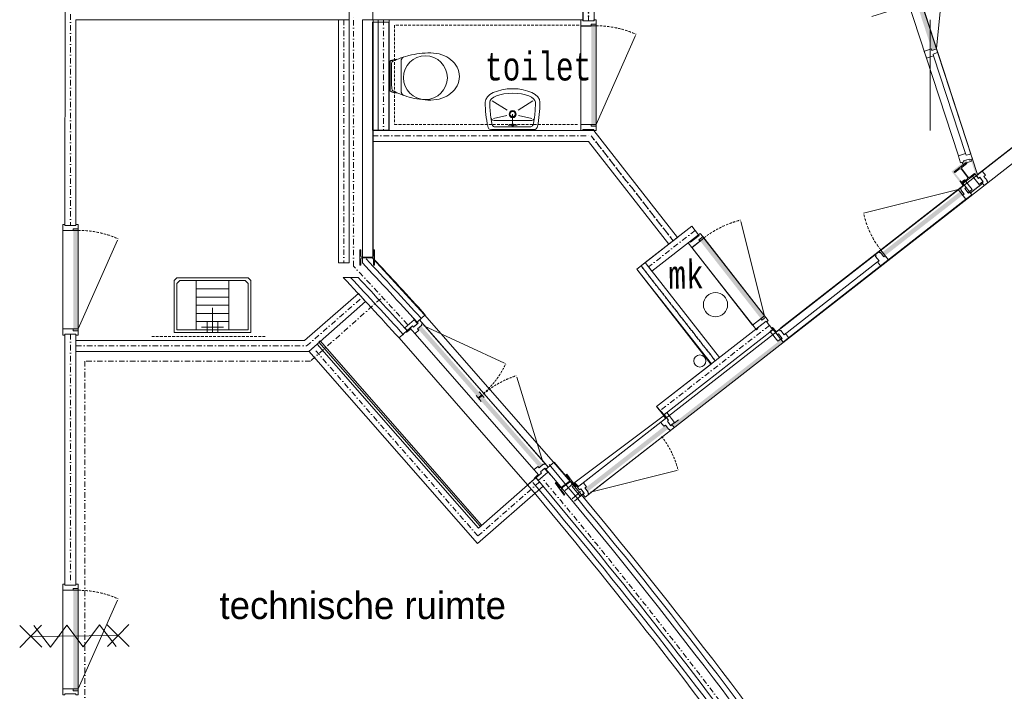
# Model space of a CAD drawing. Extents: x 0 to 84100, y 0 to 59400.
# Tile 10 of 15: x 45327 to 54334, y 26004 to 32150. Entities that reach past the tile are written whole.
import ezdxf

# ---------------------------------------------------------------- set-up
doc = ezdxf.new("R2010")
doc.units = 0
doc.header["$LTSCALE"] = 100
for name, pattern in [('DASHDOT', [1, 0.5, -0.25, 0, -0.25]), ('DASHED', [0.75, 0.5, -0.25]), ('HIDDEN', [0.375, 0.25, -0.125])]:
    doc.linetypes.add(name, pattern=pattern)
doc.layers.add('AL$1A---_ALGEMEEN', color=8, linetype='CONTINUOUS')
doc.layers.add('AL22----', color=7, linetype='CONTINUOUS')
doc.styles.add('BURO-025', font='burofont.shx', dxfattribs={"height": 250})
doc.styles.add('MONOTXT', font='MONOTXT')

# ---------------------------------------------------------------- blocks, each defined once
blk = doc.blocks.new('172005')
at = {"layer": 'AL$1A---_ALGEMEEN', "color": 0, "linetype": 'Continuous', "lineweight": 0}
for p, q in [((-50, 0), (-50, -100)), ((0, 0), (0, -225)), ((50, 0), (50, -100)), ((-150, -475), (-150, -25)), ((-100, -50), (100, -50)), ((150, -475), (150, -25)), ((-150, -100), (150, -100)), ((-150, -175), (150, -175)), ((-150, -250), (150, -250)), ((-150, -325), (150, -325)), ((-150, -400), (150, -400))]:
    blk.add_line(p, q, dxfattribs=at)
for points in [[(-350, -475), (-325, -500), (325, -500), (350, -475), (350, 0), (-350, 0)], [(-300, -475), (300, -475), (325, -450), (325, -25), (-325, -25), (-325, -450)]]:
    blk.add_lwpolyline(points, close=True, dxfattribs=at)
blk = doc.blocks.new('12004S')
at = {"layer": 'AL$1A---_ALGEMEEN', "color": 0, "linetype": 'Continuous', "lineweight": 0}
blk.add_line((0, 0), (902, 400), dxfattribs=at)
at = {"layer": 'AL$1A---_ALGEMEEN', "color": 0, "linetype": 'HIDDEN', "lineweight": 0}
blk.add_arc((2, 0), 1000, 0, 23.9625, dxfattribs=at)
blk = doc.blocks.new('12STPS')
at = {"layer": 'AL$1A---_ALGEMEEN', "color": 0, "linetype": 'Continuous', "lineweight": 0}
for p, q in [((-500.1, 500.6), (495.6, 499.4)), ((-500, -499.7), (495.5, -499.8))]:
    blk.add_line(p, q, dxfattribs=at)
blk = doc.blocks.new('*O48')
at = {"layer": 'AL$1A---_ALGEMEEN', "color": 0, "linetype": 'Continuous', "lineweight": 0}
for p, q in [((-69.5, -452), (-69.5, 452)), ((69.5, -469), (69.5, 469))]:
    blk.add_line(p, q, dxfattribs=at)
for points in [[(-69.5, 506), (-69.5, 452), (-67.5, 450), (24.5, 450), (24.5, 467), (52.5, 467), (53.5, 467), (53.5, 467), (67.5, 467), (69.5, 469), (69.5, 506), (50.5, 506), (50.5, 497), (-50.5, 497), (-50.5, 506)], [(-69.5, -506), (-69.5, -452), (-67.5, -450), (24.5, -450), (24.5, -467), (52.5, -467), (53.5, -467), (53.5, -467), (67.5, -467), (69.5, -469), (69.5, -506), (50.5, -506), (50.5, -497), (-50.5, -497), (-50.5, -506)]]:
    blk.add_lwpolyline(points, close=True, dxfattribs=at)
blk.add_solid([(66.5, 465), (26.5, 465), (66.5, -465), (26.5, -465)], dxfattribs=at)
blk = doc.blocks.new('*O49')
at = {"layer": 'AL$1A---_ALGEMEEN', "color": 0, "linetype": 'Continuous', "lineweight": 0}
for p, q in [((-69.5, 452), (-69.5, -454)), ((69.5, 469), (69.5, -471))]:
    blk.add_line(p, q, dxfattribs=at)
for points in [[(-69.5, 506), (-69.5, 452), (-67.5, 450), (24.5, 450), (24.5, 467), (52.5, 467), (53.5, 467), (53.5, 467), (67.5, 467), (69.5, 469), (69.5, 506), (50.5, 506), (50.5, 497), (-50.5, 497), (-50.5, 506)], [(-69.5, -508), (-69.5, -454), (-67.5, -452), (24.5, -452), (24.5, -469), (52.5, -469), (53.5, -469), (53.5, -469), (67.5, -469), (69.5, -471), (69.5, -508), (50.5, -508), (50.5, -499), (-50.5, -499), (-50.5, -508)]]:
    blk.add_lwpolyline(points, close=True, dxfattribs=at)
blk.add_solid([(66.5, -467), (26.5, -467), (66.5, 465), (26.5, 465)], dxfattribs=at)
blk = doc.blocks.new('13004S')
at = {"layer": 'AL$1A---_ALGEMEEN', "color": 0, "linetype": 'Continuous', "lineweight": 0}
blk.add_line((0, 0), (899, 400), dxfattribs=at)
at = {"layer": 'AL$1A---_ALGEMEEN', "color": 0, "linetype": 'HIDDEN', "lineweight": 0}
blk.add_arc((-1, 0), 1000, 359.9998, 23.9623, dxfattribs=at)
blk = doc.blocks.new('*O108')
at = {"layer": 'AL$1A---_ALGEMEEN', "color": 0, "linetype": 'DASHED', "lineweight": 0}
for p, q in [((-597.7, 763.4), (-543.6, 701.5)), ((678.6, -695.3), (624.4, -633.4))]:
    blk.add_line(p, q, dxfattribs=at)
at = {"layer": 'AL$1A---_ALGEMEEN', "color": 0, "linetype": 'Continuous', "lineweight": 0}
for p, q in [((626.1, -586.4), (-496.7, 696.8)), ((525.5, -644.5), (-567.7, 604.9))]:
    blk.add_line(p, q, dxfattribs=at)
for points in [[(-541.8, 695.2), (-572.1, 729.9), (-658.7, 654.2), (-637.6, 630.1), (-588, 673.6), (-578.7, 663.1)], [(-610.6, 653.6), (-567.7, 604.9), (-564.9, 604.5), (-530.9, 634.2), (-542.3, 646.9), (-504.6, 680), (-504.4, 681.4), (-507.5, 684.8), (-496.9, 694), (-496.7, 696.8), (-524.6, 728.7), (-547.3, 708.9), (-538, 698.4), (-578.7, 663.1), (-588, 673.6)], [(568.3, -693.4), (525.5, -644.5), (525.6, -641.7), (559.5, -611.9), (570.7, -624.7), (608.3, -591.9), (609.8, -592), (612.8, -595.4), (623.2, -586.2), (626.1, -586.4), (654, -618.3), (631.5, -638.1), (622.2, -627.6), (581.7, -663.1), (590.9, -673.6)], [(618.5, -630.8), (648.7, -665.5), (562.3, -741.3), (541.2, -717.1), (590.9, -673.6), (581.7, -663.1)]]:
    blk.add_lwpolyline(points, close=True, dxfattribs=at)
for points in [[(-610.6, 653.6), (-652.6, 616.9), (-599.9, 641.6), (-642.5, 609.8)], [(-509.2, 673.2), (-539.4, 646.7), (36.7, 49.3), (6.7, 23)], [(53.8, 29.7), (23.5, 3.4), (601, -595.7), (571, -621.9)], [(568.3, -693.4), (526.1, -730.3), (557.7, -681.3), (520.5, -719.1)]]:
    blk.add_solid(points, dxfattribs=at)
blk = doc.blocks.new('*O107')
at = {"layer": 'AL$1A---_ALGEMEEN', "color": 0, "linetype": 'Continuous', "lineweight": 0}
for p, q in [((39.8, -17.2), (-6.4, 35.5)), ((12, 16.1), (43.3, 43.5)), ((48.1, 36.6), (16.8, 9.2)), ((66.4, 17.1), (20.4, 69.7))]:
    blk.add_line(p, q, dxfattribs=at)
blk.add_blockref('*O108', (0, 0), dxfattribs=at)
blk = doc.blocks.new('*O110')
at = {"layer": 'AL$1A---_ALGEMEEN', "color": 0, "linetype": 'Continuous', "lineweight": 0}
for p, q in [((-69.5, -452), (-69.5, 452)), ((69.5, -469), (69.5, 469))]:
    blk.add_line(p, q, dxfattribs=at)
for points in [[(-69.5, 506), (-69.5, 452), (-67.5, 450), (24.5, 450), (24.5, 467), (52.5, 467), (53.5, 467), (53.5, 467), (67.5, 467), (69.5, 469), (69.5, 506), (50.5, 506), (50.5, 497), (-50.5, 497), (-50.5, 506)], [(-69.5, -506), (-69.5, -452), (-67.5, -450), (24.5, -450), (24.5, -467), (52.5, -467), (53.5, -467), (53.5, -467), (67.5, -467), (69.5, -469), (69.5, -506), (50.5, -506), (50.5, -497), (-50.5, -497), (-50.5, -506)]]:
    blk.add_lwpolyline(points, close=True, dxfattribs=at)
blk.add_solid([(66.5, 465), (26.5, 465), (66.5, -465), (26.5, -465)], dxfattribs=at)
blk = doc.blocks.new('*O109')
at = {"layer": 'AL$1A---_ALGEMEEN', "color": 0, "linetype": 'Continuous', "lineweight": 0}
blk.add_lwpolyline([(-113.2, -449.4), (-252.2, -449.4), (-252.2, 450.6), (-113.2, 450.6)], close=True, dxfattribs=at)
blk.add_blockref('*O110', (-182.7, 0), dxfattribs=at)
at = {"layer": 'AL$1A---_ALGEMEEN', "color": 0, "linetype": 'Continuous', "lineweight": 0, "xscale": 0.8999990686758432, "zscale": 0.8999990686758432, "rotation": 90}
for name, p, yscale in [('12004S', (-113.2, -449.4), -0.8999990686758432), ('12STPS', (-182.7, 0.6), 0.1390001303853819)]:
    blk.add_blockref(name, p, dxfattribs=dict(at, yscale=yscale))
blk = doc.blocks.new('*O113')
at = {"layer": 'AL$1A---_ALGEMEEN', "color": 0, "linetype": 'DASHED', "lineweight": 0}
for p, q in [((396.8, 452.2), (332, 401.6)), ((-534.9, -275.6), (-470, -225))]:
    blk.add_line(p, q, dxfattribs=at)
at = {"layer": 'AL$1A---_ALGEMEEN', "color": 0, "linetype": 'Continuous', "lineweight": 0}
for p, q in [((-475.6, -125.6), (236.9, 431.1)), ((-423.2, -229.3), (324.7, 355))]:
    blk.add_line(p, q, dxfattribs=at)
for points in [[(288, 471.1), (236.9, 431.1), (236.4, 428.3), (264.1, 392.7), (277.5, 403.3), (308.3, 363.8), (309.7, 363.6), (313.3, 366.4), (321.9, 355.4), (324.7, 355), (358.1, 381.1), (339.7, 404.9), (328.6, 396.1), (295.6, 438.7), (306.6, 447.4)], [(325.6, 400.2), (362, 428.5), (291.2, 519.2), (265.9, 499.5), (306.6, 447.4), (295.6, 438.7)], [(-467, -219.1), (-503.4, -247.4), (-574.3, -156.9), (-548.9, -137.2), (-508.3, -189.2), (-497.3, -180.6)], [(-526.8, -165.6), (-475.6, -125.6), (-472.7, -125.9), (-445, -161.3), (-458.3, -171.8), (-427.7, -211.2), (-427.9, -212.7), (-431.5, -215.5), (-422.8, -226.4), (-423.2, -229.3), (-456.6, -255.4), (-475.1, -231.8), (-464.1, -223.1), (-497.3, -180.6), (-508.3, -189.2)]]:
    blk.add_lwpolyline(points, close=True, dxfattribs=at)
for points in [[(288, 471.1), (253.6, 515.2), (275.4, 461.2), (245.9, 505.4)], [(302.6, 369.5), (278, 401.2), (-431, -203.7), (-455.6, -172.2)], [(-526.8, -165.6), (-561.3, -121.4), (-514.2, -155.7), (-549.9, -116.4)]]:
    blk.add_solid(points, dxfattribs=at)
at = {"layer": 'AL$1A---_ALGEMEEN', "color": 0, "linetype": 'Continuous', "lineweight": 0, "xscale": 0.8267566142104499, "yscale": -0.8267566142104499, "zscale": 0.8267550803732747, "rotation": 37.99991655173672}
blk.add_blockref('13004S', (-407.6, -209.3), dxfattribs=at)
blk = doc.blocks.new('*O115')
at = {"layer": 'AL$1A---_ALGEMEEN', "color": 0, "linetype": 'Continuous', "lineweight": 0}
for p, q in [((343.5, -326.8), (-234, 412.4)), ((223.5, -399), (-333, 313.4))]:
    blk.add_line(p, q, dxfattribs=at)
for points in [[(-366.3, 355.9), (-333, 313.4), (-330.2, 313), (-257.7, 369.7), (-268.2, 383.1), (-246.1, 400.3), (-245.4, 400.9), (-245.4, 400.9), (-234.3, 409.6), (-234, 412.4), (-256.8, 441.5), (-271.7, 429.8), (-266.2, 422.7), (-345.8, 360.5), (-351.3, 367.6)], [(256.8, -441.5), (223.5, -399), (223.9, -396.2), (296.4, -339.5), (306.8, -352.9), (328.9, -335.7), (329.7, -335.1), (329.7, -335.1), (340.7, -326.4), (343.5, -326.8), (366.3, -355.9), (351.3, -367.6), (345.8, -360.6), (266.2, -422.7), (271.7, -429.8)]]:
    blk.add_lwpolyline(points, close=True, dxfattribs=at)
blk.add_solid([(-233.9, 407.4), (-265.4, 382.7), (338.7, -325.5), (307.2, -350.1)], dxfattribs=at)
blk = doc.blocks.new('*O114')
at = {"layer": 'AL$1A---_ALGEMEEN', "color": 0, "linetype": 'Continuous', "lineweight": 0}
blk.add_lwpolyline([(187.4, -423.8), (77.9, -509.4), (-476.2, 199.8), (-366.6, 285.4)], close=True, dxfattribs=at)
at = {"layer": 'AL$1A---_ALGEMEEN', "color": 0, "linetype": 'Continuous', "lineweight": 0, "xscale": 0.8999990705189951, "zscale": 0.8999990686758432, "rotation": 128.0000975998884}
for name, p, yscale in [('12004S', (187.4, -423.8), -0.8999990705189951), ('12STPS', (-144.4, -112), 0.1389982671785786)]:
    blk.add_blockref(name, p, dxfattribs=dict(at, yscale=yscale))
at = {"layer": 'AL$1A---_ALGEMEEN', "color": 0, "linetype": 'Continuous', "lineweight": 0}
blk.add_blockref('*O115', (-144, -112.5), dxfattribs=at)
blk = doc.blocks.new('*O116')
at = {"layer": 'AL$1A---_ALGEMEEN', "color": 0, "linetype": 'Continuous', "lineweight": 0}
for p, q in [((-753.2, -746.3), (906.3, 550.3)), ((-735.5, -732.4), (887, 535.2)), ((887, 535.2), (20.6, 318.6)), ((-665.3, -822.2), (958.8, 446.6)), ((-665.3, -822.2), (957.2, 445.4)), ((148.2, -127.1), (-706.1, -794.4))]:
    blk.add_line(p, q, dxfattribs=at)
for points in [[(939.8, 576.5), (1010, 486.7), (957.2, 445.4), (887, 535.2)], [(1010, 486.7), (958.8, 446.6), (956, 447), (928.3, 482.4), (941.7, 492.9), (910.9, 532.3), (911.1, 533.7), (914.6, 536.5), (906, 547.5), (906.3, 550.3), (939.8, 576.5), (958.3, 552.9), (947.3, 544.2), (980.5, 501.7), (991.5, 510.3)], [(977.4, 505.6), (1013.7, 533.9), (942.9, 624.6), (917.7, 604.9), (958.3, 552.9), (947.3, 544.2)], [(177.8, -18.9), (248, -108.7), (-716.5, -862.3), (-786.7, -772.4)], [(246.4, -109.9), (178.7, -162.9), (175.9, -162.5), (148.2, -127.1), (161.5, -116.6), (130.8, -77.2), (130.9, -75.8), (134.5, -73), (125.9, -62), (126.2, -59.2), (158.5, -33.9), (161.3, -34.3), (169.9, -45.3), (173.1, -42.9), (174.9, -42.7), (205.7, -82.1), (219.1, -71.7), (246.8, -107.1)], [(-727, -826.1), (-763.3, -854.4), (-834.1, -763.8), (-808.9, -744.1), (-768.2, -796.1), (-757.2, -787.4)], [(-716.5, -862.3), (-665.3, -822.2), (-665, -819.4), (-692.7, -784), (-706.1, -794.4), (-736.8, -755), (-738.2, -754.9), (-741.8, -757.6), (-750.4, -746.6), (-753.2, -746.3), (-786.7, -772.4), (-768.2, -796.1), (-757.2, -787.4), (-724, -830), (-735, -838.6)]]:
    blk.add_lwpolyline(points, close=True, dxfattribs=at)
at = {"layer": 'AL$1A---_ALGEMEEN', "color": 0, "linetype": 'HIDDEN', "lineweight": 0, "extrusion": (0, 0, -1)}
blk.add_arc((-829.4, 490.2), 826.8, 322, 348.02247, dxfattribs=at)
at = {"layer": 'AL$1A---_ALGEMEEN', "color": 0, "linetype": 'Continuous', "lineweight": 0}
for points in [[(939.8, 576.5), (905.4, 620.6), (927.2, 566.6), (897.7, 610.9)], [(914.2, 524.8), (938.9, 493.3), (181.4, -47.8), (206, -79.3)], [(-786.7, -772.4), (-821.2, -728.3), (-774.1, -762.6), (-809.9, -723.3)]]:
    blk.add_solid(points, dxfattribs=at)
blk = doc.blocks.new('*O118')
at = {"layer": 'AL$1A---_ALGEMEEN', "color": 0, "linetype": 'Continuous', "lineweight": 0}
for p, q in [((-186, 75.7), (-50.2, -9.3)), ((185.8, 75.9), (50.1, -9.1)), ((-190.1, -130.1), (-200.1, -71.9)), ((-174.4, -84.8), (-52.4, -57.7)), ((0.1, -164.8), (0.2, -44.5)), ((174.4, -84.8), (52.4, -57.9)), ((190.3, -130.2), (199.8, -71.8)), ((-170.1, -104.1), (162.1, -104.1)), ((-154.5, -162.5), (154.7, -162.3)), ((-41.7, -145.7), (41.7, -146.1)), ((-193.7, -187.2), (193.7, -187.2))]:
    blk.add_line(p, q, dxfattribs=at)
for centre, radius in [((0, -44.6), 32.5), ((0, -44.6), 24.2), ((0, -145.9), 10.6)]:
    blk.add_circle(centre, radius, dxfattribs=at)
for centre, start, end in [((-166.1, -70.4), 184.04379, 263.32984), ((166.1, -70.3), 263.32983, 357.41772), ((-193.6, -153.5), 184.04379, 269.99761), ((-156.3, -128.8), 182.59821, 273.50672), ((156.3, -128.8), 263.32983, 357.41772), ((193.6, -153.4), 270.01832, 355.97214)]:
    blk.add_arc(centre, 33.9, start, end, dxfattribs=at)
for major_axis, ratio, start_param, end_param in [((-250, 0), 0.493, 3.141593, 6.283185), ((-208.3, 0), 0.3916, 3.141593, 6.283185), ((0.1, -532.9), 0.469111, 4.712389, 5.138491), ((0.1, -491.3), 0.424083, 4.712389, 4.994837), ((0.1, -491.3), 0.424083, 1.289804, 1.570796), ((0.1, -532.9), 0.469111, 1.144694, 1.570796)]:
    blk.add_ellipse((0, 64.2), major_axis=major_axis, ratio=ratio, start_param=start_param, end_param=end_param, dxfattribs=at)
blk = doc.blocks.new('*O119')
at = {"layer": 'AL$1A---_ALGEMEEN', "color": 0, "linetype": 'Continuous', "lineweight": 0}
for points in [[(-397.6, 492.7), (-247.6, 492.7), (-247.6, -492.8), (-397.6, -492.8), (-397.6, 492.7)], [(135.6, -219.2), (110, -218.9), (84.5, -217.4), (59.2, -215), (34.2, -211.9), (9.5, -207.7), (-14.6, -203.1), (-38.3, -197.6), (-61.5, -191.8), (-83.7, -185.1), (-105.3, -178.1), (-126, -170.8), (-145.8, -163.2), (-164.4, -155.3), (-182.1, -147), (-198.9, -138.8), (-214.1, -130.3), (-215.6, -128.8), (-217.1, -126), (-218.3, -122.1), (-219.3, -117.2), (-220.2, -111.4), (-220.8, -104.7), (-221.4, -97.1), (-221.7, -88.5), (-222, -79.7), (-222.3, -69.7), (-222.3, -59.3), (-222.3, -48.3), (-222.6, -36.8), (-222.6, -24.6), (-222.6, 0.7), (-222.6, 13.5), (-222.6, 26), (-222.6, 37.9), (-222.9, 49.8), (-222.9, 60.7), (-223.2, 71.4), (-223.2, 81.1), (-223.2, 90.6), (-222.9, 98.8), (-222.6, 106.4), (-222.3, 113.4), (-221.7, 119.2), (-220.8, 124.1), (-219.9, 127.7), (-217.4, 132), (-209.5, 136), (-193.4, 144.2), (-176, 152.1), (-157.4, 159.7), (-138.2, 166.7), (-117.8, 173.7), (-96.5, 180.1), (-74.6, 186.2), (-63.3, 189), (-40.1, 194.1), (-16.7, 199), (7.7, 203), (32.7, 206.3), (57.9, 209.1), (83.5, 211.2), (109.4, 212.4), (135.6, 213), (162.4, 211.8), (188.3, 208.5), (213.6, 203.3), (237.4, 196), (260.5, 186.8), (281.8, 175.9), (302.3, 163.4), (320.8, 149.7), (337.6, 134.1), (352.8, 117.7), (365.9, 99.7), (377.2, 80.8), (386, 61), (392.4, 40.3), (397.6, -2.9), (396.4, -25.2), (392.4, -46.8), (386, -67.5), (377.2, -87.3), (365.9, -106.2), (352.8, -123.9), (337.6, -140.6), (320.8, -155.9), (302.3, -169.9), (281.8, -182.4), (260.5, -193.3), (237.4, -202.5), (213.6, -209.8), (188.3, -215), (135.6, -219.2), (135.6, -219.2)], [(-172.7, -152.5), (-177.8, -151.9), (-183, -151.3), (-187.9, -150.7), (-192.5, -149.8), (-197, -149.2), (-201.6, -148.6), (-205.9, -147.6), (-209.8, -146.7), (-213.8, -145.8), (-217.4, -144.9), (-220.8, -144), (-224.1, -142.8), (-227.2, -141.9), (-229.9, -140.6), (-235.4, -137.6), (-236.3, 137.5), (-233.9, 139), (-231.1, 140.5), (-228.4, 142.1), (-225.1, 143.3), (-221.4, 144.5), (-217.7, 145.7), (-213.8, 146.6), (-209.8, 147.8), (-205.3, 148.8), (-201, 149.4), (-196.4, 150.3), (-191.8, 151.2), (-187.3, 151.8), (-182.4, 152.7), (-173.3, 154.5)], [(-111.7, -175.7), (-115.1, -174.1), (-118.1, -172.3), (-120.9, -170.2), (-123.6, -167.7), (-125.7, -165.3), (-127.6, -162.6), (-129.4, -159.5), (-130.9, -156.5), (-131.8, -153.4), (-133.1, -150.1), (-133.7, -147), (-134.3, -143.7), (-134.9, -140.3), (-135.2, -137), (-135.5, -130.3), (-135.5, 132), (-135.2, 134.7), (-135.2, 138.1), (-134.9, 141.1), (-134.6, 144.2), (-134, 147.2), (-133.4, 150.3), (-132.4, 153), (-131.2, 156.1), (-130, 158.8), (-128.5, 161.6), (-126.4, 164.3), (-124.2, 166.7), (-121.5, 169.2), (-118.7, 171.3), (-111.7, 175.6)]]:
    blk.add_lwpolyline(points, dxfattribs=at)
blk = doc.blocks.new('*O126')
at = {"layer": 'AL$1A---_ALGEMEEN', "color": 0, "linetype": 'Continuous', "lineweight": 0}
for p, q in [((256, -962.7), (-997.2, 2889.2)), ((-290.1, 936.6), (-930.9, 2908.6)), ((369.7, -943.6), (-894, 2940.6)), ((54.7, 20.5), (146.9, 902.1)), ((54.7, 20.5), (-223.3, 876.5)), ((-202.5, 417.9), (227.4, 555.4)), ((-534.5, 311.6), (-398.6, 355.1)), ((321.6, -941.4), (29.4, -46.8))]:
    blk.add_line(p, q, dxfattribs=at)
for points in [[(-1017.3, 2951), (-997.2, 2889.2), (-994.7, 2887.9), (-930.9, 2908.6), (-936.2, 2924.8), (-909.6, 2933.4), (-895.3, 2938), (-894, 2940.6), (-908.8, 2986.2), (-937.4, 2977), (-934.6, 2968.4), (-986, 2951.7), (-988.7, 2960.3)], [(-355.1, 913.4), (-335.6, 853.5), (-333.1, 852.2), (-269.4, 872.9), (-274.6, 889), (-248, 897.7), (-233.7, 902.3), (-232.4, 904.8), (-241.4, 932.4), (-243.9, 933.7), (-284.8, 920.4), (-290.1, 936.6), (-353.8, 915.9)], [(-36.9, -66.2), (-56.3, -6.3), (-55, -3.8), (8.7, 16.9), (13.9, 0.7), (40.6, 9.4), (54.8, 14), (57.3, 12.7), (66.3, -14.8), (65, -17.4), (24.1, -30.7), (29.4, -46.8), (-34.3, -67.5)], [(276.7, -1026.4), (256.6, -964.6), (257.9, -962.1), (321.6, -941.4), (326.9, -957.5), (353.5, -948.9), (367.8, -944.2), (370.3, -945.5), (385.1, -991.2), (356.6, -1000.5), (353.8, -991.9), (302.4, -1008.6), (305.2, -1017.1)], [(291, -1021.8), (296.4, -1038.4), (376.3, -1012.5), (370.8, -995.8), (356.6, -1000.5), (353.8, -991.9), (302.4, -1008.6), (305.2, -1017.1)]]:
    blk.add_lwpolyline(points, close=True, dxfattribs=at)
at = {"layer": 'AL$1A---_ALGEMEEN', "color": 0, "linetype": 'HIDDEN', "lineweight": 0, "extrusion": (0, 0, -1)}
blk.add_arc((-54.7, 20.5), 900, 72.005, 95.96749, dxfattribs=at)
at = {"layer": 'AL$1A---_ALGEMEEN', "color": 0, "linetype": 'Continuous', "lineweight": 0}
blk.add_solid([(-272.1, 887.8), (-234.1, 900.1), (15.2, 3.3), (53.3, 15.6)], dxfattribs=at)

msp = doc.modelspace()

# ---------------------------------------------------------------- linework, layer by layer
at = {"layer": 'AL$1A---_ALGEMEEN', "linetype": 'Continuous', "lineweight": 0}
for p, q in [((50426.4, 27868.1), (59875.4, 35250.5)), ((50499.6, 27780.6), (59945.6, 35160.7)), ((48341.1, 34075.1), (48341.1, 32149.2)), ((50480.9, 32858.3), (50480.9, 32138.3)), ((50580.9, 32858.3), (50580.9, 32138.3)), ((45741.9, 32249.2), (45741.3, 30267.4)), ((48556.1, 32248), (48556.1, 32148)), ((50479.2, 32248), (50479.2, 32148)), ((45841.9, 32149.2), (45841.3, 30267.4)), ((48341.1, 32149.2), (45841.9, 32149.2)), ((48242, 32149.4), (48242, 29925)), ((48242, 32149.4), (48342, 32149.4)), ((48342, 32149.4), (48342, 29925)), ((50479.2, 32148), (48556.1, 32148)), ((48606.1, 32148), (48606.1, 31136)), ((48606.1, 32148), (48706.1, 32148)), ((48706.1, 32148), (48706.1, 31136)), ((50480.9, 32138.3), (50580.9, 32138.3)), ((53656.1, 32148), (53656.1, 31136)), ((48556.1, 31136), (50579.9, 31136)), ((48556.1, 31036), (48556.1, 31136)), ((48606.1, 31136), (48706.1, 31136)), ((50579.9, 31136), (51344, 30157.9)), ((50580.4, 31135.3), (51344, 30157.9)), ((48556.1, 31036), (50531.1, 31036)), ((50531.1, 31036), (51265.2, 30096.3)), ((53986.3, 30841.6), (53875, 30756.9)), ((53947.5, 30801.4), (53991.5, 30834.8)), ((53991.5, 30834.8), (53986.3, 30841.6)), ((53875, 30756.9), (53880.1, 30750.1)), ((53880.1, 30750.1), (53924.1, 30783.6)), ((53924.1, 30783.6), (53924.1, 30783.6)), ((53940.9, 30781.3), (53941.1, 30781.3)), ((53941.1, 30781.3), (53996.7, 30708)), ((54001.1, 30711.6), (53945.3, 30784.6)), ((53947.6, 30801.4), (53947.5, 30801.4)), ((53955.6, 30651), (54067, 30735.8)), ((54061.9, 30742.7), (54018, 30709.2)), ((54067, 30735.8), (54061.9, 30742.7)), ((53994.4, 30691.4), (53950.4, 30658)), ((53950.4, 30658), (53955.6, 30651)), ((53994.4, 30691.3), (53994.4, 30691.4)), ((53996.7, 30708), (53996.6, 30708.1)), ((54001, 30711.4), (54001.1, 30711.6)), ((54018, 30709.2), (54017.8, 30709.1)), ((54135.2, 30650.5), (54021.6, 30561.8)), ((45741.3, 30267.4), (45841.3, 30267.4)), ((51475.7, 30260.8), (51049.4, 29927.7)), ((51537.3, 30182), (51111, 29848.9)), ((51475.7, 30260.8), (51537.3, 30182)), ((51265.2, 30096.3), (51344, 30157.9)), ((48439.9, 30043.2), (48439.9, 29903.2)), ((48448.4, 30043.2), (48439.9, 30043.2)), ((48448.4, 29987.9), (48448.4, 30043.2)), ((48572.9, 30043.2), (48564.4, 30043.2)), ((48564.4, 30043.2), (48564.4, 29987.9)), ((48572.9, 29903.2), (48572.9, 30043.2)), ((48242, 29925), (48342, 29925)), ((48448.4, 29988), (48448.4, 29987.9)), ((48448.4, 29958.4), (48448.4, 29958.5)), ((48448.4, 29903.2), (48448.4, 29958.4)), ((48460.4, 29975.9), (48460.4, 29976)), ((48552.4, 29975.9), (48460.4, 29975.9)), ((48460.4, 29970.5), (48460.4, 29970.4)), ((48460.4, 29970.4), (48552.4, 29970.4)), ((48552.4, 29976), (48552.4, 29975.9)), ((48552.4, 29970.4), (48552.4, 29970.5)), ((48564.4, 29987.9), (48564.4, 29988)), ((48564.4, 29958.5), (48564.4, 29958.4)), ((48564.4, 29958.4), (48564.4, 29903.2)), ((50971.4, 29866.8), (51050.2, 29928.4)), ((51049.4, 29927.7), (51111, 29848.9)), ((51050.2, 29928.4), (51729.3, 29059.2)), ((48439.9, 29903.2), (48448.4, 29903.2)), ((48564.4, 29903.2), (48572.9, 29903.2)), ((50971.4, 29866.8), (51650.5, 28997.6)), ((48423.4, 29790.7), (48286.6, 29790.7)), ((47933.1, 29214), (48425.2, 29644.5)), ((48491, 29569.3), (48425.2, 29644.5)), ((47970.7, 29114), (48491, 29569.3)), ((49036, 29449.8), (48962, 29382.6)), ((48984.2, 29402.8), (50162.8, 28055.8)), ((52154.8, 29391.6), (51153.9, 28609.7)), ((52154.8, 29391.6), (52216.4, 29312.8)), ((48871.2, 29304.2), (48797.1, 29236.9)), ((52216.4, 29312.8), (51215.5, 28530.9)), ((45741.3, 29273), (45741.1, 26975.2)), ((45741.3, 29273), (45841.3, 29273)), ((45841.3, 29273), (45841.1, 26975.2)), ((45841.9, 29214.2), (47933.1, 29214)), ((45841.9, 29114.2), (45841.9, 29214.2)), ((48797.1, 29236.9), (49973.5, 27892.5)), ((45841.9, 29114.2), (47970.7, 29114)), ((49513.8, 27355), (47973, 29116)), ((49523.2, 27496), (48048.2, 29181.8)), ((51650.5, 28997.6), (51729.3, 29059.2)), ((51153.9, 28609.7), (51215.5, 28530.9)), ((50216.3, 28100.9), (50139.9, 28036.5)), ((49523.2, 27496), (50050, 27957)), ((50050, 27957), (49973.5, 27892.5)), ((50115.8, 27881.8), (50050, 27957)), ((50354.7, 27923.1), (50280.9, 27868.3)), ((50331.1, 27989.4), (50324.3, 27984.4)), ((50324.3, 27984.4), (50357.3, 27940)), ((50414.6, 27877.2), (50331.1, 27989.4)), ((50354.8, 27923.3), (50354.7, 27923.1)), ((50357.3, 27940), (50357.2, 27940.1)), ((49513.8, 27355), (50115.8, 27881.8)), ((50231.3, 27915.1), (50224.3, 27910)), ((50224.3, 27910), (50307.9, 27797.7)), ((50264.3, 27870.8), (50231.3, 27915.1)), ((50264.1, 27870.8), (50264.3, 27870.8)), ((50280.9, 27868.3), (50280.9, 27868.4)), ((50281.8, 27847), (50281.7, 27847.2)), ((50314.8, 27802.7), (50281.8, 27847)), ((50284.2, 27864), (50284.4, 27863.9)), ((50284.4, 27863.9), (50358, 27918.8)), ((50393.2, 27907.6), (50317.6, 27842.1)), ((50358, 27918.8), (50358, 27918.9)), ((50374.8, 27916.4), (50374.8, 27916.4)), ((50374.8, 27916.4), (50407.7, 27872.1)), ((50407.7, 27872.1), (50414.6, 27877.2)), ((50307.9, 27797.7), (50314.8, 27802.7)), ((50457.5, 27831), (50381.9, 27765.5)), ((50476.7, 27808), (50401.6, 27742.8)), ((45741.1, 26975.2), (45841.1, 26975.2)), ((45528.6, 26407.5), (45326.9, 26605.9)), ((45328.7, 26406), (45526.8, 26607.6)), ((46328.6, 26414.4), (46126.9, 26612.8)), ((46128.7, 26412.8), (46326.8, 26614.4)), ((46227.7, 26513.6), (45427.7, 26506.8))]:
    msp.add_line(p, q, dxfattribs=at)
at = {"layer": 'AL$1A---_ALGEMEEN', "linetype": 'DASHDOT', "lineweight": 0}
for p, q in [((50530.9, 32138.3), (50530.9, 32858.3)), ((50530.9, 32858.3), (50530.9, 32138.3)), ((45791.9, 32199.2), (45791.3, 30267.4)), ((48382, 29893.6), (48382, 32179.2)), ((48292, 32149.4), (48292, 29925)), ((48656.1, 32148), (48656.1, 31136)), ((48656.1, 32148), (48656.1, 31136)), ((48556.1, 31086), (50555.5, 31086)), ((51304.6, 30127.1), (50555.5, 31086)), ((50555.5, 31086), (51304.6, 30127.1)), ((51506.5, 30221.4), (51080.2, 29888.3)), ((51689.9, 29028.4), (51010.8, 29897.6)), ((51010.8, 29897.6), (51689.9, 29028.4)), ((47951.9, 29164), (48458.1, 29606.9)), ((52185.6, 29352.2), (51184.7, 28570.3)), ((52185.6, 29352.2), (51184.7, 28570.3)), ((45791.3, 29273), (45791.1, 26975.2)), ((45841.9, 29164.2), (47951.9, 29164)), ((49518.5, 27425.5), (48010.6, 29148.9)), ((49518.5, 27425.5), (50082.9, 27919.4))]:
    msp.add_line(p, q, dxfattribs=at)
at = {"layer": 'AL$1A---_ALGEMEEN', "linetype": 'HIDDEN', "lineweight": 0}
msp.add_line((47572.7, 29251.2), (46529.1, 29251.2), dxfattribs=at)
at = {"layer": 'AL$1A---_ALGEMEEN', "linetype": 'Continuous', "lineweight": 0}
for points in [[(52983.9, 42759.2), (48555.5, 42759.2), (48556.1, 35456.8), (50480.8, 35456.8), (50480.8, 36057), (52350.7, 36057), (54090.3, 30732.1), (59880.5, 35249.7), (56721.4, 38986.2)], [(48556.1, 31036), (48556.1, 29964.5), (49030.7, 29449), (50211, 28100.1), (50384.8, 27899), (51227, 28529.2), (51153.9, 28609.7), (51654.3, 29000.7), (50971.4, 29866.8), (51265.2, 30096.4), (50531.1, 31036)], [(54139.1, 30668.5), (54102.9, 30640.2), (54042.9, 30717), (54067, 30735.8), (54096.8, 30697.6), (54108.9, 30707.1)], [(54079.4, 30722.1), (54130.7, 30762.1), (54133.5, 30761.8), (54161.2, 30726.3), (54147.8, 30715.9), (54178.6, 30676.5), (54178.4, 30675.1), (54174.8, 30672.3), (54183.5, 30661.3), (54183.1, 30658.5), (54149.6, 30632.3), (54131.1, 30655.9), (54142.2, 30664.6), (54108.9, 30707.1), (54097.9, 30698.5)], [(45861.6, 29320.2), (45861.6, 30220.2), (45722.6, 30220.2), (45722.6, 29320.2)], [(49551.7, 27525.4), (49538.2, 27513.6), (48062.5, 29199.9), (48076.1, 29211.8)], [(45861.6, 26928.2), (45722.6, 26928.2), (45722.6, 26026.2), (45861.6, 26026.2)]]:
    msp.add_lwpolyline(points, close=True, dxfattribs=at)
for points in [[(48561.4, 29965.3), (48561.4, 32149.7), (48461.4, 32149.7), (48461.4, 29925.9)], [(45456.9, 26607), (45608.5, 26408.4), (45756.8, 26609.6), (45908.6, 26410.9), (46056.8, 26612.1), (46208.6, 26413.4)]]:
    msp.add_lwpolyline(points, dxfattribs=at)
at = {"layer": 'AL$1A---_ALGEMEEN', "linetype": 'HIDDEN', "lineweight": 0}
msp.add_lwpolyline([(50443.9, 32098), (48756.1, 32098), (48756.1, 31191.4), (50434.3, 31191.4)], dxfattribs=at)
at = {"layer": 'AL$1A---_ALGEMEEN', "linetype": 'DASHDOT', "lineweight": 0}
msp.add_lwpolyline([(48629.2, 29596.4), (47987.5, 29025.9), (45921.3, 29025.9), (45921.3, 25154.8), (52063.3, 25156.4)], dxfattribs=at)
at = {"layer": 'AL$1A---_ALGEMEEN', "linetype": 'Continuous', "lineweight": 0}
for centre, radius in [((49038.6, 31618.8), 200.8), ((51692.2, 29541.8), 110.8), ((51548.8, 29026.4), 55)]:
    msp.add_circle(centre, radius, dxfattribs=at)
for centre, radius, start, end in [((53931.4, 30774), 12, 37.28031, 127.28031), ((53954.8, 30791.9), 12, 127.28031, 217.28031), ((53987.1, 30700.8), 12, 307.28031, 37.28031), ((54010.6, 30718.7), 12, 217.28031, 307.28031), ((48460.4, 29988), 12, 180, 270), ((48460.4, 29958.5), 12, 90, 180), ((12591.9, -3629.4), 49118, 42.22905, 43.0908), ((12591.9, -3629.4), 49168, 42.22408, 43.0908), ((48552.4, 29988), 12, 270, 0), ((48552.4, 29958.5), 12, 0, 90), ((12591.9, -3629.4), 49218, 42.22908, 43.04482), ((12591.9, -3629.4), 48898, 42.2325, 43.11508), ((12591.9, -3629.4), 48948, 42.22403, 43.06175), ((12591.9, -3629.4), 48998, 42.21876, 43.00569), ((12591.9, -3629.4), 49118, 35.06967, 40.14244), ((12591.9, -3629.4), 49168, 35.06967, 40.15707), ((12591.9, -3629.4), 49218, 35.06958, 40.14241), ((12591.9, -3629.4), 48998, 35.83936, 40.1388), ((50347.6, 27932.9), 12, 306.63531, 36.63531), ((12591.9, -3629.4), 48898, 35.83934, 40.13915), ((12591.9, -3629.4), 48948, 35.85108, 40.12451), ((50273.8, 27878), 12, 216.63531, 306.63531), ((50291.4, 27854.3), 12, 126.63531, 216.63531), ((50365.2, 27909.2), 12, 36.63531, 126.63531)]:
    msp.add_arc(centre, radius, start, end, dxfattribs=at)
at = {"layer": 'AL$1A---_ALGEMEEN', "linetype": 'DASHDOT', "lineweight": 0}
for start, end in [(42.28042, 43.12667), (35.06157, 40.09216)]:
    msp.add_arc((12591.9, -3629.4), 49038, start, end, dxfattribs=at)
at = {"layer": 'AL$1A---_ALGEMEEN', "linetype": 'Continuous', "lineweight": 0}
for points in [[(53999.4, 30851.9), (53862.9, 30745.3), (53988.1, 30866.4), (53851.6, 30759.8)], [(54074.5, 30726.9), (54028.1, 30869.9), (54090.3, 30732.1), (54043.9, 30875.1)], [(53954.4, 30628.2), (53861.9, 30746.6), (53967.5, 30638.4), (53875, 30756.9)], [(54021.6, 30561.8), (54015.7, 30569.4), (54136.3, 30651.3), (54130.3, 30658.9)], [(52309.4, 29194.6), (52289.1, 29220.5), (51314.3, 28417.1), (51294.1, 28443)]]:
    msp.add_solid(points, dxfattribs=at)

# ---------------------------------------------------------------- block references
for name, p in [('*O126', (53657.9, 31866)), ('*O119', (48951.3, 31632.8)), ('*O109', (50712.6, 31641.3)), ('*O118', (49836.2, 31330.5)), ('*O116', (53026.4, 30060.9)), ('*O114', (51953, 29864.7)), ('*O48', (45791.1, 29770.2)), ('*O107', (49508.8, 28674.1)), ('*O113', (50956.2, 28036)), ('*O49', (45791.1, 26478.2))]:
    msp.add_blockref(name, p, dxfattribs=at)
for name, p, xscale, yscale, zscale, rotation in [('12STPS', (45792.1, 29770.2), 0.8999990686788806, 0.1390001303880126, 0.8999990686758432, 270), ('12004S', (45861.6, 29320.2), 0.8999990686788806, -0.8999990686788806, 0.8999990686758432, 90), ('13004S', (49023.6, 29348.4), 0.8267570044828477, 0.8267570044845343, 0.8267550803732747, 311.1872912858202), ('13004S', (50114.1, 28102.2), 0.8267570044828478, -0.8267570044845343, 0.8267550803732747, 131.1872912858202), ('12STPS', (45792.1, 26478.2), 0.8999990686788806, 0.1390001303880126, 0.8999990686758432, 90), ('12004S', (45861.6, 26026.2), 0.8999990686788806, -0.8999990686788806, 0.8999990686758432, 90)]:
    msp.add_blockref(name, p, dxfattribs=dict(at, xscale=xscale, yscale=yscale, zscale=zscale, rotation=rotation))
at = {"layer": 'AL$1A---_ALGEMEEN', "linetype": 'Continuous', "lineweight": 0, "rotation": 180}
msp.add_blockref('172005', (47090.8, 29286.8), dxfattribs=at)

# ---------------------------------------------------------------- texts
at = {"layer": 'AL22----', "linetype": 'Continuous', "lineweight": 0, "style": 'MONOTXT', "width": 0.749999}
msp.add_text('toilet', height=250, dxfattribs=at).set_placement((49582.9, 31593.2))
msp.add_text('mk', height=250, rotation=0.83, dxfattribs=at).set_placement((51261.9, 29686.8))
at = {"layer": 'AL22----', "linetype": 'Continuous', "style": 'BURO-025'}
msp.add_text('technische ruimte', height=250, dxfattribs=at).set_placement((47155, 26665.1))

doc.saveas('drawing.dxf')
